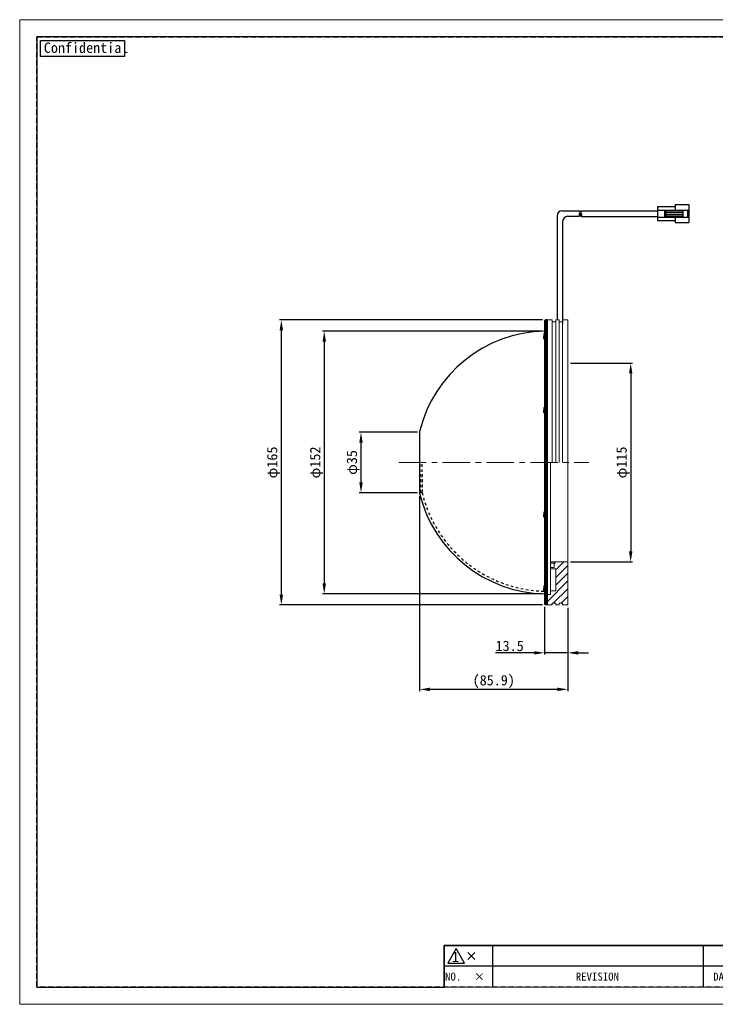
# Model space of a CAD drawing. Header units: millimetres. Extents: x -201 to 202, y 143 to 428.
# Tile 1 of 9: x -201 to 0, y 143 to 428. Entities that reach past the tile are written whole.
import ezdxf
from ezdxf.enums import TextEntityAlignment as Align

# ---------------------------------------------------------------- set-up
doc = ezdxf.new("R2010")
doc.units = ezdxf.units.MM
doc.header["$LTSCALE"] = 0.25
for name, pattern in [('CENTER', [50.8, 31.75, -6.35, 6.35, -6.35]), ('DASHED', [6, 3, -3]), ('HIDDEN', [9.525, 6.35, -3.175])]:
    doc.linetypes.add(name, pattern=pattern)
doc.layers.get('0').update_dxf_attribs({"lineweight": 30})
for name, color, linetype, lineweight in [('BASE', 7, 'Continuous', 20), ('CENTER', 1, 'CENTER', 9), ('DIMENSION', 6, 'Continuous', 9)]:
    doc.layers.add(name, color=color, linetype=linetype, lineweight=lineweight)
for name, color, linetype in [('CABLE 3P', 7, 'Continuous'), ('DOME', 7, 'Continuous'), ('FORM', 7, 'Continuous'), ('MXB4770', 7, 'Continuous')]:
    doc.layers.add(name, color=color, linetype=linetype)
doc.layers.add('EMPTY LINE', color=252, linetype='Continuous', lineweight=0, plot=False)
doc.styles.add('VS Standard', font='msgothic.ttc', dxfattribs={"height": 3})
doc.styles.add('VS Standard(小)', font='msgothic.ttc', dxfattribs={"height": 2.4})
doc.dimstyles.new('VS Standard x0.5', dxfattribs={"dimtxt": 3, "dimasz": 3, "dimexe": 0.5, "dimexo": 0.8, "dimgap": 0.5, "dimtad": 3, "dimlfac": 2, "dimrnd": 0.0001, "dimzin": 9, "dimdsep": 46, "dimtxsty": 'VS Standard', "dimcen": 0, "dimaunit": 1, "dimadec": 0, "dimazin": 2, "dimtfac": 1, "dimtmove": 0, "dimatfit": 3, "dimfxl": 1, "dimtolj": 1, "dimtzin": 0, "dimarcsym": 0})

# ---------------------------------------------------------------- blocks, each defined once
blk = doc.blocks.new('表題欄金物用_ver2.0.0')
at = {"layer": 'FORM', "color": 0}
for p, q in [((-11, 40.5), (-191, 40.5)), ((-191, 40.5), (-191, 28.5)), ((-110, 28.49), (-110, 40.5)), ((-39, 28.49), (-39, 40.49)), ((-29, 28.49), (-29, 40.49)), ((-11, 28.5), (-11, 40.5)), ((-39, 36.5), (-191, 36.5)), ((-24.54, 35.38), (-24.54, 29.78)), ((-13.42, 34.8), (-20.21, 33.59)), ((-13.42, 32.58), (-13.42, 34.8)), ((-39, 32.5), (-191, 32.5)), ((-27.34, 32.58), (-12.62, 32.58)), ((-20.21, 32.58), (-20.21, 33.59)), ((-20.21, 32.58), (-20.21, 31.57)), ((-13.42, 30.35), (-20.21, 31.57)), ((-13.42, 32.58), (-13.42, 30.35)), ((-11, 28.5), (-191, 28.5)), ((-191, 28.5), (-191, 11)), ((-176, 28.5), (-176, 11)), ((-161, 28.5), (-161, 11)), ((-146, 28.5), (-146, 11)), ((-131, 28.5), (-131, 11)), ((-96, 11), (-96, 28.5)), ((-11, 11), (-11, 28.5)), ((-272, 23), (-286, 23)), ((-286, 23), (-286, 17)), ((-211, 23), (-272, 23)), ((-272, 23), (-272, 17)), ((-211, 23), (-211, 17)), ((-199, 23), (-211, 23)), ((-199, 23), (-199, 17)), ((-191, 23), (-199, 23)), ((-131, 24.12), (-96, 24.12)), ((-279.19, 21), (-277.19, 19)), ((-279.19, 19), (-277.19, 21)), ((-96, 21), (-11, 21)), ((-131, 19.75), (-96, 19.75)), ((-286, 17), (-286, 11)), ((-272, 17), (-286, 17)), ((-272, 17), (-272, 11)), ((-211, 17), (-272, 17)), ((-211, 17), (-211, 11)), ((-199, 17), (-211, 17)), ((-199, 17), (-199, 11)), ((-191, 17), (-199, 17)), ((-96, 15.38), (-131, 15.38)), ((-11, 16), (-96, 16)), ((-191, 11), (-11, 11))]:
    blk.add_line(p, q, dxfattribs=at)
at = {"layer": 'FORM', "color": 0, "linetype": 'HIDDEN', "lineweight": 9}
for p, q in [((-156, 28.49), (-156, 40.49)), ((-75, 28.49), (-75, 40.49)), ((-11, 36.5), (-39, 36.5)), ((-116, 11), (-116, 28.5)), ((-78.5, 11), (-78.5, 28.5)), ((-131, 24.5), (-191, 24.5))]:
    blk.add_line(p, q, dxfattribs=at)
at = {"layer": 'FORM', "color": 0, "lineweight": 15}
blk.add_line((-191, 11), (-286, 11), dxfattribs=at)
at = {"layer": 'FORM', "color": 0}
blk.add_lwpolyline([(-282.58, 22.13), (-285.01, 17.93), (-280.16, 17.93)], close=True, dxfattribs=at)
for radius in [2, 1]:
    blk.add_circle((-24.54, 32.58), radius, dxfattribs=at)
at = {"layer": 'FORM', "color": 0, "attachment_point": 5}
for s, insert, char_height, width, style in [('{\\LMATERIAL}', (-173.5, 38.5), 2.4, 36.5, 'VS Standard(小)'), ('{\\LCHAMFER}   ', (-92.5, 38.5), 2.4, 35, 'VS Standard(小)'), ('{\\LUNIT}', (-34, 38.35), 2, 20, 'VS Standard'), ('{\\LMETHOD} 図法', (-20, 38.35), 2, 20, 'VS Standard'), ('{\\LTREATMENT}', (-173.5, 34.5), 2.4, 36.5, 'VS Standard(小)'), ('{\\LFINISHING}', (-92.5, 34.5), 2.4, 35, 'VS Standard(小)'), ('{\\T0.9;\\LTREATMENT CONTACT}', (-173.5, 30.5), 2, 36.5, 'VS Standard(小)'), ('{\\LDECENTRATION} ', (-92.5, 30.5), 2.4, 35, 'VS Standard(小)'), ('mm', (-34, 32.35), 2.8, 20, 'VS Standard'), ('{\\fＭＳ ゴシック|b0|i0|c128|p49;APPROVED}', (-183.5, 26.5), 2.3, 15, 'VS Standard'), ('{\\fＭＳ ゴシック|b0|i0|c128|p49;CHECKED}', (-168.5, 26.5), 2.3, 15, 'VS Standard'), ('{\\fＭＳ ゴシック|b0|i0|c128|p49;DESIGNED}', (-153.5, 26.5), 2.3, 15, 'VS Standard'), ('{\\fＭＳ ゴシック|b0|i0|c128|p49;DRAWN}', (-138.5, 26.5), 2.3, 15, 'VS Standard'), ('{\\W0.7;\\LTOLERANCE\\l }', (-123.5, 26.31), 1.7, 20, 'VS Standard(小)'), ('{\\LANGLE}', (-123.5, 21.94), 2, 14.9784, 'VS Standard(小)'), ('SCALE', (-123.5, 17.56), 2, 15, 'VS Standard(小)'), ('{\\fＭＳ ゴシック|b0|i0|c128|p49;NAME}', (-87.25, 18.5), 2.4, 15, 'VS Standard(小)'), ('NO.', (-283.44, 14), 2.3, 14, 'VS Standard'), ('\\pxi-3,l4,t4;×^I', (-276.99, 14), 2.3, 14, 'VS Standard'), ('REVISION', (-241.67, 14), 2.3, 46, 'VS Standard'), ('{\\fMS Gothic|b0|i0|c128|p49;DATE}', (-204.99, 14), 2.3, 12, 'VS Standard'), ('NAME', (-195, 14), 2.3, 8, 'VS Standard'), ('{\\fＭＳ ゴシック|b0|i0|c128|p49;DRAW NO.}', (-87.25, 13.5), 2.4, 15, 'VS Standard(小)'), ('{\\fＭＳ ゴシック|b0|i0|c128|p49;DATE}', (-123.5, 13.19), 2, 15, 'VS Standard(小)')]:
    blk.add_mtext(s, dxfattribs=dict(at, insert=insert, char_height=char_height, width=width, style=style))
at = {"layer": 'FORM', "color": 0, "insert": (-87.25, 24.75), "char_height": 2, "width": 16, "attachment_point": 5, "line_spacing_factor": 0.8, "style": 'VS Standard'}
blk.add_mtext('\\pxsm0.9;{\\LREMARK}   ', dxfattribs=at)
at = {"layer": 'FORM', "color": 0, "insert": (-282.79, 19.73), "char_height": 3, "attachment_point": 5, "style": 'VS Standard'}
blk.add_mtext('1', dxfattribs=at)
at = {"layer": 'FORM', "color": 0}
for tag, height, style, p in [('材料', 2.8, 'VS Standard', (-133, 38.5)), ('一般面取', 2.8, 'VS Standard', (-57, 38.5)), ('処理', 2.8, 'VS Standard', (-133, 34.5)), ('仕上', 2.8, 'VS Standard', (-57, 34.5)), ('処理接点', 2.8, 'VS Standard', (-133, 30.5)), ('偏芯', 2.8, 'VS Standard', (-57, 30.5)), ('一般公差', 2.4, 'VS Standard(小)', (-106, 26.31)), ('適用（機種名）', 3.6, 'VS Standard', (-44.75, 24.75)), ('角度', 2.4, 'VS Standard(小)', (-106, 21.94)), ('NAME', 3.5, 'VS Standard', (-44.75, 18.5)), ('SCALE', 2.4, 'VS Standard(小)', (-106, 17.56)), ('DATE', 2.4, 'VS Standard(小)', (-106, 13.19)), ('DRAW_NO.', 3.5, 'VS Standard', (-44.75, 13.5))]:
    blk.add_attdef(tag, text='', height=height, dxfattribs=dict(at, style=style)).set_placement(p, align=Align.MIDDLE_CENTER)
at = {"layer": 'FORM', "color": 0, "style": 'VS Standard'}
for tag, p in [('APPROVED', (-182.5, 15.06)), ('CHECKED', (-167.5, 15.18)), ('DESIGNED', (-152.5, 15.09)), ('DRAWN', (-137.5, 15.23))]:
    blk.add_attdef(tag, text='', height=4.5, dxfattribs=at).set_placement(p, align=Align.BOTTOM_CENTER)
blk = doc.blocks.new('*D216')
at = {"layer": 'Defpoints', "color": 0}
for p in [(-42.72, 328.34), (-42.72, 270.84), (-24.51, 270.84)]:
    blk.add_point(p, dxfattribs=at)
at = {"layer": 'DIMENSION', "color": 0, "lineweight": -2}
for p, q in [((-41.92, 328.34), (-24.01, 328.34)), ((-24.51, 325.34), (-24.51, 273.84)), ((-41.92, 270.84), (-24.01, 270.84))]:
    blk.add_line(p, q, dxfattribs=at)
at = {"layer": 'DIMENSION', "color": 0}
for points in [[(-24.01, 325.34), (-25.01, 325.34), (-24.51, 328.34)], [(-25.01, 273.84), (-24.01, 273.84), (-24.51, 270.84)]]:
    blk.add_solid(points, dxfattribs=at)
at = {"layer": 'DIMENSION', "color": 0, "insert": (-26.76, 299.59), "char_height": 3, "attachment_point": 5, "rotation": 90, "style": 'VS Standard'}
blk.add_mtext('\\A1;φ\\A1;115', dxfattribs=at)
blk = doc.blocks.new('*D217')
at = {"layer": 'Defpoints', "color": 0}
for p in [(-49.22, 340.84), (-125.71, 258.34), (-49.22, 258.34)]:
    blk.add_point(p, dxfattribs=at)
at = {"layer": 'DIMENSION', "color": 0, "lineweight": -2}
for p, q in [((-50.02, 340.84), (-126.21, 340.84)), ((-125.71, 337.84), (-125.71, 261.34)), ((-50.02, 258.34), (-126.21, 258.34))]:
    blk.add_line(p, q, dxfattribs=at)
at = {"layer": 'DIMENSION', "color": 0}
for points in [[(-125.21, 337.84), (-126.21, 337.84), (-125.71, 340.84)], [(-126.21, 261.34), (-125.21, 261.34), (-125.71, 258.34)]]:
    blk.add_solid(points, dxfattribs=at)
at = {"layer": 'DIMENSION', "color": 0, "insert": (-127.96, 299.59), "char_height": 3, "attachment_point": 5, "rotation": 90, "style": 'VS Standard'}
blk.add_mtext('\\A1;φ\\A1;165', dxfattribs=at)
blk = doc.blocks.new('*D218')
at = {"layer": 'Defpoints', "color": 0}
for p in [(-49.47, 337.58), (-113.28, 261.59), (-49.47, 261.59)]:
    blk.add_point(p, dxfattribs=at)
at = {"layer": 'DIMENSION', "color": 0, "lineweight": -2}
for p, q in [((-50.27, 337.58), (-113.78, 337.58)), ((-113.28, 334.58), (-113.28, 264.59)), ((-50.27, 261.59), (-113.78, 261.59))]:
    blk.add_line(p, q, dxfattribs=at)
at = {"layer": 'DIMENSION', "color": 0}
for points in [[(-112.78, 334.58), (-113.78, 334.58), (-113.28, 337.58)], [(-113.78, 264.59), (-112.78, 264.59), (-113.28, 261.59)]]:
    blk.add_solid(points, dxfattribs=at)
at = {"layer": 'DIMENSION', "color": 0, "insert": (-115.52, 299.59), "char_height": 3, "attachment_point": 5, "rotation": 90, "style": 'VS Standard'}
blk.add_mtext('\\A1;φ152', dxfattribs=at)
blk = doc.blocks.new('*D219')
at = {"layer": 'Defpoints', "color": 0}
for p in [(-102.63, 308.34), (-85.45, 308.34), (-85.45, 290.84)]:
    blk.add_point(p, dxfattribs=at)
at = {"layer": 'DIMENSION', "color": 0, "lineweight": -2}
for p, q in [((-86.25, 308.34), (-103.13, 308.34)), ((-102.63, 293.84), (-102.63, 305.34)), ((-86.25, 290.84), (-103.13, 290.84))]:
    blk.add_line(p, q, dxfattribs=at)
at = {"layer": 'DIMENSION', "color": 0}
for points in [[(-102.13, 305.34), (-103.13, 305.34), (-102.63, 308.34)], [(-103.13, 293.84), (-102.13, 293.84), (-102.63, 290.84)]]:
    blk.add_solid(points, dxfattribs=at)
at = {"layer": 'DIMENSION', "color": 0, "insert": (-104.88, 299.59), "char_height": 3, "attachment_point": 5, "rotation": 90, "style": 'VS Standard'}
blk.add_mtext('\\A1;φ\\A1;35', dxfattribs=at)
blk = doc.blocks.new('*D220')
at = {"layer": 'Defpoints', "color": 0}
for p in [(-49.47, 258.59), (-42.72, 258.34), (-49.47, 244.48)]:
    blk.add_point(p, dxfattribs=at)
at = {"layer": 'DIMENSION', "color": 0, "lineweight": -2}
for p, q in [((-49.47, 257.79), (-49.47, 243.98)), ((-42.72, 257.54), (-42.72, 243.98)), ((-52.47, 244.48), (-63.66, 244.48)), ((-42.72, 244.48), (-49.47, 244.48)), ((-39.72, 244.48), (-36.72, 244.48))]:
    blk.add_line(p, q, dxfattribs=at)
at = {"layer": 'DIMENSION', "color": 0}
for points in [[(-52.47, 243.98), (-52.47, 244.98), (-49.47, 244.48)], [(-39.72, 244.98), (-39.72, 243.98), (-42.72, 244.48)]]:
    blk.add_solid(points, dxfattribs=at)
at = {"layer": 'DIMENSION', "color": 0, "insert": (-59.57, 246.48), "char_height": 3, "attachment_point": 5, "style": 'VS Standard'}
blk.add_mtext('\\A1;13.5', dxfattribs=at)
blk = doc.blocks.new('*D221')
at = {"layer": 'Defpoints', "color": 0}
for p in [(-85.64, 290.59), (-42.72, 258.34), (-85.64, 233.91)]:
    blk.add_point(p, dxfattribs=at)
at = {"layer": 'DIMENSION', "color": 0, "lineweight": -2}
for p, q in [((-85.64, 289.79), (-85.64, 233.41)), ((-42.72, 257.54), (-42.72, 233.41)), ((-45.72, 233.91), (-82.64, 233.91))]:
    blk.add_line(p, q, dxfattribs=at)
at = {"layer": 'DIMENSION', "color": 0}
for points in [[(-82.64, 234.41), (-82.64, 233.41), (-85.64, 233.91)], [(-45.72, 233.41), (-45.72, 234.41), (-42.72, 233.91)]]:
    blk.add_solid(points, dxfattribs=at)
at = {"layer": 'DIMENSION', "color": 0, "insert": (-64.18, 236.16), "char_height": 3, "attachment_point": 5, "style": 'VS Standard'}
blk.add_mtext('\\A1;\\A1;(85.9)', dxfattribs=at)

msp = doc.modelspace()

# ---------------------------------------------------------------- hatches: boundary and pattern name
at = {"layer": 'BASE'}
h = msp.add_hatch(dxfattribs=at)
h.set_pattern_fill('ANSI31', color=256, scale=0.5, style=0)
h.set_pattern_definition([(45, (-208.559, 151.086), (-1.122532, 1.122532), [])])
h.paths.add_polyline_path([(-48.721, 261.336), (-48.721, 258.336), (-47.221, 258.336), (-47.221, 258.836), (-46.221, 258.836), (-46.221, 258.336), (-45.221, 258.336), (-45.221, 258.836), (-44.221, 258.836), (-44.221, 258.336), (-42.721, 258.336), (-42.721, 270.836), (-47.721, 270.836), (-47.721, 270.461), (-46.721, 270.461), (-46.721, 269.211), (-47.721, 269.211), (-47.721, 268.836), (-46.221, 268.836), (-46.221, 262.461), (-47.721, 262.461), (-47.721, 261.336)])

# ---------------------------------------------------------------- linework, layer by layer
at = {"linetype": 'Continuous'}
for p, q in [((-48.721, 340.836), (-48.721, 258.336)), ((-48.721, 258.336), (-48.721, 340.836))]:
    msp.add_line(p, q, dxfattribs=at)
at = {"layer": 'BASE', "linetype": 'Continuous'}
for p, q in [((-48.721, 340.836), (-47.221, 340.836)), ((-48.721, 299.586), (-48.721, 340.836)), ((-47.221, 299.586), (-47.221, 340.836)), ((-47.221, 340.336), (-46.221, 340.336)), ((-45.221, 340.836), (-46.221, 340.836)), ((-46.221, 299.586), (-46.221, 340.836)), ((-45.221, 299.586), (-45.221, 340.836)), ((-44.221, 340.336), (-45.221, 340.336)), ((-42.721, 340.836), (-44.221, 340.836)), ((-44.221, 299.586), (-44.221, 340.836)), ((-42.721, 299.586), (-42.721, 340.836)), ((-48.721, 258.336), (-48.721, 299.586)), ((-42.721, 258.336), (-42.721, 299.586)), ((-48.721, 258.336), (-47.221, 258.336)), ((-47.221, 258.836), (-46.221, 258.836)), ((-45.221, 258.336), (-46.221, 258.336)), ((-44.221, 258.836), (-45.221, 258.836)), ((-42.721, 258.336), (-44.221, 258.336))]:
    msp.add_line(p, q, dxfattribs=at)
at = {"layer": 'BASE', "linetype": 'DASHED'}
for p, q in [((-46.221, 301.5009), (-46.221, 336.711)), ((-47.721, 268.836), (-47.721, 299.586))]:
    msp.add_line(p, q, dxfattribs=at)
at = {"layer": 'BASE'}
for p, q in [((-47.721, 261.336), (-47.721, 299.586)), ((-42.721, 270.836), (-47.721, 270.836)), ((-46.721, 270.461), (-47.721, 270.461)), ((-47.721, 269.211), (-46.721, 269.211)), ((-47.721, 268.836), (-46.221, 268.836)), ((-46.721, 269.211), (-46.721, 270.461)), ((-46.221, 262.461), (-46.221, 268.836)), ((-47.721, 262.461), (-46.221, 262.461)), ((-48.721, 261.336), (-47.721, 261.336)), ((-48.721, 261.336), (-47.721, 261.336)), ((-47.721, 261.336), (-47.721, 261.586)), ((-47.221, 258.336), (-47.221, 258.836)), ((-46.221, 258.836), (-46.221, 258.336)), ((-45.221, 258.336), (-45.221, 258.836)), ((-44.221, 258.836), (-44.221, 258.336))]:
    msp.add_line(p, q, dxfattribs=at)
at = {"layer": 'CABLE 3P'}
for p, q in [((-16.7561, 373.6314), (-11.6561, 373.6314)), ((-16.7561, 373.6314), (-16.7561, 369.6314)), ((-11.6561, 374.2564), (-7.6561, 374.2564)), ((-11.6561, 374.2564), (-11.6561, 372.6314)), ((-7.6561, 374.2564), (-7.6561, 369.0064)), ((-45.8209, 370.936), (-45.8209, 340.836)), ((-44.3209, 372.436), (-39.3209, 372.436)), ((-42.721, 370.836), (-39.321, 370.836)), ((-38.8282, 370.8314), (-16.7561, 370.8314)), ((-38.8281, 372.4314), (-16.7561, 372.4314)), ((-16.7561, 372.6314), (-7.6561, 372.6314)), ((-16.7561, 370.6314), (-7.6561, 370.6314)), ((-14.7677, 372.6314), (-14.7677, 370.6314)), ((-14.3224, 372.6314), (-14.3224, 370.6314)), ((-14.3224, 372.3997), (-9.4177, 372.3997)), ((-14.3224, 371.9006), (-9.4177, 371.9006)), ((-14.3224, 371.3623), (-9.4177, 371.3623)), ((-14.3224, 370.8631), (-9.4177, 370.8631)), ((-11.6561, 370.6314), (-11.6561, 369.0064)), ((-9.4177, 372.6314), (-9.4177, 370.6314)), ((-8.0228, 372.6314), (-8.0228, 370.6314)), ((-44.221, 369.336), (-44.221, 339.836)), ((-16.7561, 369.6314), (-11.6561, 369.6314)), ((-11.6561, 369.0064), (-7.6561, 369.0064))]:
    msp.add_line(p, q, dxfattribs=at)
for centre, radius, start, end in [((-44.3209, 370.936), 1.5, 90, 180), ((-42.721, 369.336), 1.5, 90, 180), ((-38.8738, 371.236), 0.6, 138.190003, 221.81), ((-39.7682, 372.036), 0.6, 318.19001, 41.81), ((-39.7682, 371.236), 0.6, 318.19001, 41.81), ((-38.381, 372.0314), 0.6, 138.190003, 221.81), ((-38.381, 371.2314), 0.6, 138.190003, 221.81), ((-39.2754, 371.2314), 0.6, 318.19001, 41.81)]:
    msp.add_arc(centre, radius, start, end, dxfattribs=at)
at = {"layer": 'CENTER'}
msp.add_line((-91.6812, 299.586), (-36.6812, 299.586), dxfattribs=at)
at = {"layer": 'DOME', "linetype": 'Continuous'}
for p, q in [((-49.221, 340.836), (-49.471, 340.586)), ((-49.471, 340.586), (-49.471, 258.586)), ((-48.721, 340.836), (-49.221, 340.836)), ((-49.221, 340.836), (-49.221, 258.336)), ((-85.6415, 308.5791), (-85.6415, 290.5929)), ((-49.221, 258.336), (-49.471, 258.586)), ((-48.721, 258.336), (-49.221, 258.336))]:
    msp.add_line(p, q, dxfattribs=at)
at = {"layer": 'DOME', "linetype": 'DASHED'}
for p, q in [((-49.221, 283.8003), (-49.221, 340.836)), ((-85.4499, 290.836), (-85.4499, 299.586)), ((-84.9287, 290.836), (-84.9287, 299.586)), ((-85.4499, 296.2375), (-85.4499, 290.836)), ((-84.9287, 296.2375), (-84.9287, 290.836)), ((-85.6414, 290.593), (-85.4498, 290.836)), ((-84.9287, 290.836), (-85.4499, 290.836)), ((-49.221, 258.336), (-49.221, 283.8003))]:
    msp.add_line(p, q, dxfattribs=at)
at = {"layer": 'DOME', "linetype": 'Continuous'}
for start, end in [(91.130911, 166.310654), (193.689364, 268.869089)]:
    msp.add_arc((-48.721, 299.586), 38, start, end, dxfattribs=at)
at = {"layer": 'DOME', "linetype": 'DASHED'}
msp.add_arc((-48.7046, 299.5965), 37.2684, 193.59537, 268.821695, dxfattribs=at)
at = {"layer": 'EMPTY LINE'}
for p, q in [((-201.5, 427.75), (-201.5, 142.75)), ((201.5, 427.75), (-201.5, 427.75)), ((-201.5, 142.75), (201.5, 142.75))]:
    msp.add_line(p, q, dxfattribs=at)
at = {"layer": 'FORM', "linetype": 'HIDDEN'}
msp.add_lwpolyline([(-196.5, 422.75), (196.5, 422.75), (196.5, 147.75), (-196.5, 147.75)], close=True, dxfattribs=at)
at = {"layer": 'FORM'}
msp.add_lwpolyline([(-196.5, 422.75), (-196.5, 147.75), (-78.5, 147.75), (-78.5, 159.75), (16.5, 159.75), (16.5, 177.25), (196.5, 177.25), (196.5, 422.75), (-196.5, 422.75)], close=True, dxfattribs=at)
at = {"layer": 'FORM', "lineweight": 30}
msp.add_lwpolyline([(-195.5, 421.75), (-171.1092, 421.75), (-171.1092, 417.0878), (-195.5, 417.0878)], close=True, dxfattribs=at)
at = {"layer": 'MXB4770', "linetype": 'Continuous'}
for p, q in [((-49.721, 336.7042), (-49.721, 336.0792)), ((-49.721, 335.4542), (-49.721, 336.0792)), ((-49.721, 315.327), (-49.721, 314.702)), ((-49.721, 314.077), (-49.721, 314.702)), ((-49.721, 285.095), (-49.721, 284.47)), ((-49.721, 283.845), (-49.721, 284.47)), ((-49.721, 263.7177), (-49.721, 263.0927)), ((-49.721, 262.4677), (-49.721, 263.0927))]:
    msp.add_line(p, q, dxfattribs=at)
for centre, start, end in [((-49.596, 336.7042), 90, 179.874342), ((-49.596, 336.7042), 0.125658, 90), ((-49.596, 335.4542), 180.011068, 270), ((-49.596, 335.4542), 270, 359.988932), ((-49.596, 315.327), 90, 179.874342), ((-49.596, 314.077), 180.011068, 270), ((-49.596, 315.327), 0.125658, 90), ((-49.596, 314.077), 270, 359.988932), ((-49.596, 285.095), 90, 179.874342), ((-49.596, 285.095), 0.125658, 90), ((-49.596, 283.845), 180.011068, 270), ((-49.596, 283.845), 270, 359.988932), ((-49.596, 263.7177), 90, 179.874342), ((-49.596, 262.4677), 180.011068, 270), ((-49.596, 263.7177), 0.125658, 90), ((-49.596, 262.4677), 270, 359.988932)]:
    msp.add_arc(centre, 0.125, start, end, dxfattribs=at)

# ---------------------------------------------------------------- block references
at = {"layer": 'FORM'}
ref = msp.add_blockref('表題欄金物用_ver2.0.0', (207.5, 136.75), dxfattribs=at)
ref.add_attrib('材料', '-', dxfattribs={"layer": 'EMPTY LINE', "color": 0, "height": 2.8, "style": 'VS Standard'}).set_placement((74.5, 175.25), align=Align.MIDDLE_CENTER)
ref.add_attrib('処理', '-', dxfattribs={"color": 0, "height": 2.8, "style": 'VS Standard'}).set_placement((74.5, 171.25), align=Align.MIDDLE_CENTER)
ref.add_attrib('処理接点', '-', dxfattribs={"color": 0, "height": 2.8, "style": 'VS Standard'}).set_placement((74.5, 167.25), align=Align.MIDDLE_CENTER)
ref.add_attrib('一般面取', '-', dxfattribs={"color": 0, "height": 2.8, "style": 'VS Standard'}).set_placement((150.5, 175.2468), align=Align.MIDDLE_CENTER)
ref.add_attrib('仕上', '-', dxfattribs={"color": 0, "height": 2.8, "style": 'VS Standard'}).set_placement((150.5, 171.2468), align=Align.MIDDLE_CENTER)
ref.add_attrib('偏芯', '-', dxfattribs={"color": 0, "height": 2.8, "style": 'VS Standard'}).set_placement((150.5, 167.2468), align=Align.MIDDLE_CENTER)
ref.add_attrib('一般公差', '-', dxfattribs={"color": 0, "height": 2.4, "style": 'VS Standard(小)'}).set_placement((101.5, 163.0625), align=Align.MIDDLE_CENTER)
ref.add_attrib('角度', '-', dxfattribs={"color": 0, "height": 2.4, "style": 'VS Standard(小)'}).set_placement((101.5, 158.6875), align=Align.MIDDLE_CENTER)
ref.add_attrib('SCALE', '1 / 2', dxfattribs={"color": 0, "height": 2.4, "style": 'VS Standard(小)'}).set_placement((101.5, 154.3125), align=Align.MIDDLE_CENTER)
ref.add_attrib('DATE', '2023/03/16', dxfattribs={"color": 0, "height": 2.4, "style": 'VS Standard(小)'}).set_placement((101.5, 149.9375), align=Align.MIDDLE_CENTER)
ref.add_attrib('適用（機種名）', 'VDO-165', dxfattribs={"color": 0, "height": 3.6, "style": 'VS Standard'}).set_placement((162.75, 161.5), align=Align.MIDDLE_CENTER)
ref.add_attrib('NAME', 'DRAWING ', dxfattribs={"color": 0, "height": 3.5, "style": 'VS Standard'}).set_placement((163.8752, 155.2738), align=Align.MIDDLE_CENTER)
ref.add_attrib('DRAW_NO.', 'L1126A-A00100', dxfattribs={"color": 0, "height": 3.5, "style": 'VS Standard'}).set_placement((162.75, 150.25), align=Align.MIDDLE_CENTER)
ref.add_attrib('DESIGNED', 'A.C.', dxfattribs={"color": 0, "height": 4.5, "style": 'VS Standard'}).set_placement((55, 151.8412), align=Align.BOTTOM_CENTER)
ref.add_attrib('DRAWN', 'S.S.', dxfattribs={"color": 0, "height": 4.5, "style": 'VS Standard'}).set_placement((69.9999, 151.985), align=Align.BOTTOM_CENTER)
ref.add_attrib('CHECKED', 'A.C.', dxfattribs={"color": 0, "height": 4.5, "style": 'VS Standard'}).set_placement((40, 151.9272), align=Align.BOTTOM_CENTER)
ref.add_attrib('APPROVED', 'P.E.', dxfattribs={"color": 0, "height": 4.5, "style": 'VS Standard'}).set_placement((25, 151.8117), align=Align.BOTTOM_CENTER)

# ---------------------------------------------------------------- texts
at = {"layer": 'FORM', "lineweight": 30, "insert": (-194.506, 421.1386), "char_height": 3, "attachment_point": 1, "style": 'VS Standard'}
msp.add_mtext_dynamic_manual_height_columns('Confidential', width=3, gutter_width=15, heights=[0], dxfattribs=at)

# ---------------------------------------------------------------- dimensions: what is measured, and where the dimension line sits
at = {"layer": 'DIMENSION'}
for base, p1, p2, text, picture, middle in [((-125.7137, 258.336), (-49.221, 340.836), (-49.221, 258.336), 'φ\\A1;<>', '*D217', (-125.7137, 299.586)), ((-113.2778, 261.5934), (-49.471, 337.5786), (-49.471, 261.5934), 'φ152', '*D218', (-113.2778, 299.586)), ((-24.5138, 270.836), (-42.721, 328.336), (-42.721, 270.836), 'φ\\A1;<>', '*D216', (-24.5138, 299.586)), ((-102.6342, 308.336), (-85.4499, 290.836), (-85.4499, 308.336), 'φ\\A1;<>', '*D219', (-102.6342, 299.586))]:
    dim = msp.add_linear_dim(base=base, p1=p1, p2=p2, angle=90, text=text, dimstyle='VS Standard x0.5', dxfattribs=at)
    dim.commit()
    dim.dimension.update_dxf_attribs({"geometry": picture, "text_midpoint": middle, "dimtype": 160})
dim = msp.add_linear_dim(base=(-85.6415, 233.9066), p1=(-42.721, 258.336), p2=(-85.6415, 290.593), text='\\A1;(85.9)', dimstyle='VS Standard x0.5', override={"dimtxsty": 'VS Standard', "dimtfill": 0, "dimtfillclr": 0}, dxfattribs=at)
dim.commit()
dim.dimension.update_dxf_attribs({"geometry": '*D221', "text_midpoint": (-64.1812, 233.9066), "dimtype": 160})
dim = msp.add_linear_dim(base=(-49.471, 244.4814), p1=(-42.721, 258.336), p2=(-49.471, 258.586), dimstyle='VS Standard x0.5', dxfattribs=at)
dim.commit()
dim.dimension.update_dxf_attribs({"geometry": '*D220', "text_midpoint": (-59.5663, 246.482)})

doc.saveas('drawing.dxf')
